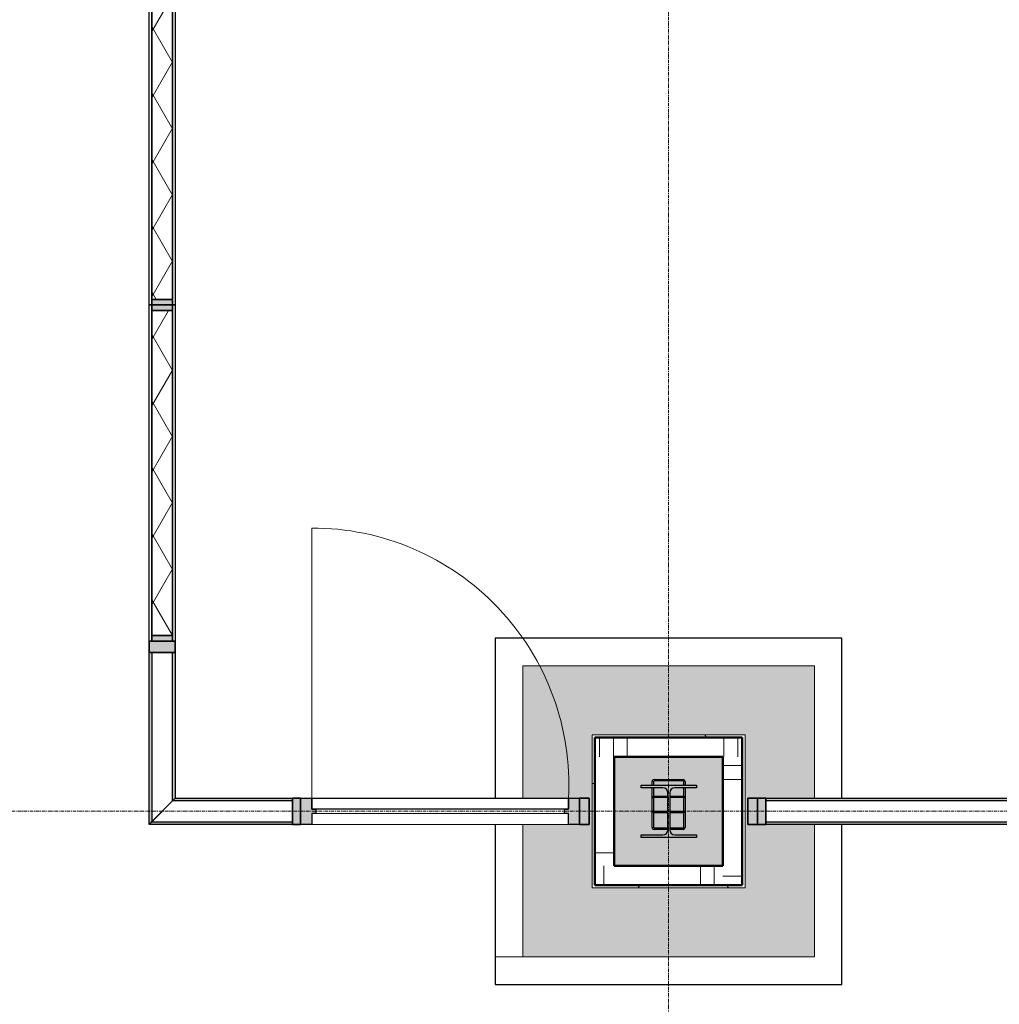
# Model space of a CAD drawing. Header units: millimetres. Extents: x 3625 to 90524, y -20577 to 42628.
# Tile 220 of 256: x 70890 to 74436, y 29630 to 33194. Entities that reach past the tile are written whole.
import ezdxf

# ---------------------------------------------------------------- set-up
doc = ezdxf.new("R2010")
doc.units = ezdxf.units.MM
doc.linetypes.add('stramien', pattern=[22.225, 12.7, -3.175, 3.175, -3.175])
for name, color, linetype, lineweight in [('A-CLNG-SUSP', 5, 'Continuous', 25), ('A-FLOR-PATT', 8, 'Continuous', 18), ('A-GENM', 6, 'Continuous', 18), ('A-GLAZ', 6, 'Continuous', 18), ('A-GLAZ-CWMG', 3, 'Continuous', 18), ('A-WALL-PATT', 2, 'Continuous', 50), ('I-WALL', 2, 'Continuous', 25), ('S-COLS', 6, 'Continuous', 18), ('S-GRID', 1, 'Continuous', 18)]:
    doc.layers.add(name, color=color, linetype=linetype, lineweight=lineweight)

# ---------------------------------------------------------------- blocks, each defined once
blk = doc.blocks.new('10844_ABT model nieuw_export 08-11-2012_rvt-1-Plotview plafond vierde Verdieping - 1 op 100')
at = {"layer": 'A-FLOR-PATT'}
h = blk.add_hatch(color=254, dxfattribs=at)
h.paths.add_polyline_path([(43720.8, 17395.2), (43721.6, 17395.2), (43721.6, 17595.2), (46270.6, 17595.2), (46270.6, 17603.2), (43720.8, 17603.2), (43720.8, 17595.2)], flags=0)
h.paths.add_polyline_path([(54106.3, 17595.2), (54106.3, 19163.2), (53876.6, 19163.2), (53876.6, 19493.2), (54106.3, 19493.2), (54106.3, 20996.5), (53876.6, 20996.5), (53876.6, 21326.5), (54106.3, 21326.5), (54106.3, 22829.9), (53876.6, 22829.9), (53876.6, 23159.9), (54106.3, 23159.9), (54106.3, 24663.2), (53876.6, 24663.2), (53876.6, 24993.2), (54106.3, 24993.2), (54106.3, 26496.5), (53876.6, 26496.5), (53876.6, 26614.2), (53488.9, 26614.2), (53488.9, 17884.5), (46633.3, 17884.5), (46633.3, 19278.3), (46320.6, 19278.3), (46320.6, 17595.2), (54059.5, 17595.2)], flags=0)
h.paths.add_polyline_path([(47989.6, 18801.2), (49044.5, 18801.2), (49044.5, 19855.2), (47988.8, 19855.2), (47988.8, 18801.2)], flags=0)
h.paths.add_polyline_path([(48495.7, 19051.2), (48239.6, 19052), (48239.6, 19605.2), (48793.6, 19604.2), (48793.6, 19051.2), (48713.6, 19051.2)], flags=0)
h.paths.add_polyline_path([(48319.6, 19131.2), (48713.6, 19131.2), (48713.6, 19525.2), (48319.6, 19524.4), (48319.6, 19233.2)], flags=0)
h.paths.add_polyline_path([(45902.2, 19191.2), (46170.6, 19191.2), (46170.6, 19453.2), (43720.8, 19453.2), (43720.8, 19191.2), (44693.7, 19191.2)], flags=0)
h.paths.add_polyline_path([(53944.8, 19228.2), (54106.3, 19228.2), (54106.3, 19238.2), (54096.8, 19238.2), (54096.8, 19310.2), (54092.4, 19320.8), (54081.8, 19325.2), (53959.8, 19325.2), (53949.2, 19320.8), (53944.8, 19310.2), (53944.8, 19238.2), (53941.6, 19238.2), (53941.6, 19228.2)], flags=0)
h.paths.add_polyline_path([(48617.5, 19233.2), (48417.5, 19233.2), (48417.5, 19243.2), (48496.3, 19243.2), (48509, 19248.5), (48514.3, 19261.2), (48514.3, 19395.2), (48509, 19407.9), (48496.3, 19413.2), (48417.5, 19413.2), (48417.5, 19423.2), (48617.5, 19423.2), (48617.5, 19413.2), (48538.8, 19413.2), (48526, 19407.9), (48520.8, 19395.2), (48520.8, 19261.2), (48526, 19248.5), (48538.8, 19243.2), (48617.5, 19243.2)], flags=0)
h.paths.add_polyline_path([(54059.5, 19331.2), (54081.8, 19331.2), (54092.4, 19335.6), (54096.8, 19346.2), (54096.8, 19418.2), (54106.3, 19418.2), (54106.3, 19428.2), (53941.6, 19428.2), (53941.6, 19418.2), (53944.8, 19418.2), (53944.8, 19346.2), (53949.2, 19335.6), (53959.8, 19331.2), (53974.2, 19331.2)], flags=0)
h.paths.add_polyline_path([(53941.6, 21061.5), (54106.3, 21061.5), (54106.3, 21071.2), (54096.8, 21071.2), (54096.8, 21143.2), (54092.4, 21153.8), (54081.8, 21158.2), (53959.8, 21158.2), (53949.2, 21153.8), (53944.8, 21143.2), (53944.8, 21071.2), (53941.6, 21071.2)], flags=0)
h.paths.add_polyline_path([(53974.2, 21164.2), (54081.8, 21164.2), (54092.4, 21168.6), (54096.8, 21179.2), (54096.8, 21251.2), (54106.3, 21251.2), (54106.3, 21261.5), (53941.6, 21261.5), (53941.6, 21251.2), (53944.8, 21251.2), (53944.8, 21179.2), (53949.2, 21168.6), (53959.8, 21164.2)], flags=0)
h.paths.add_polyline_path([(46170.6, 21201.2), (46170.6, 23171.2), (43720.8, 23171.2), (43720.8, 23161.2), (46090.8, 23161.2), (46090.8, 21201.2)], flags=0)
h.paths.add_polyline_path([(54096.8, 22894.9), (54106.3, 22894.9), (54106.3, 22905.2), (54096.8, 22905.2), (54096.8, 22977.2), (54092.4, 22987.8), (54081.8, 22992.2), (53959.8, 22992.2), (53949.2, 22987.8), (53944.8, 22977.2), (53944.8, 22905.2), (53941.6, 22905.2), (53941.6, 22894.9), (54059.5, 22894.9)], flags=0)
h.paths.add_polyline_path([(54059.5, 22998.2), (54081.8, 22998.2), (54092.4, 23002.6), (54096.8, 23013.2), (54096.8, 23085.2), (54106.3, 23085.5), (54106.3, 23094.9), (53941.6, 23094.9), (53941.6, 23085.2), (53944.8, 23085.2), (53944.8, 23013.2), (53949.2, 23002.6), (53959.8, 22998.2), (53974.2, 22998.2)], flags=0)
h.paths.add_polyline_path([(46170.6, 23311.2), (46170.6, 23641.2), (43720.8, 23641.2), (43720.8, 23311.2), (46100.6, 23311.2)], flags=0)
h.paths.add_polyline_path([(43542.6, 24301.2), (43541.6, 25355.2), (43520.8, 25355.2), (43520.8, 25105.2), (43526.6, 25105.2), (43526.6, 24551.2), (43520.8, 24551.2), (43520.8, 24301.2)], flags=0)
h.paths.add_polyline_path([(49044.5, 24301.2), (49044.5, 25355.2), (47988.8, 25355.2), (47988.8, 24301.2), (48319.2, 24301.2)], flags=0)
h.paths.add_polyline_path([(48239.6, 24551.2), (48239.6, 25105.2), (48793.6, 25105.2), (48793.6, 24551.2), (48249.6, 24551.2)], flags=0)
h.paths.add_polyline_path([(48319.6, 24631.2), (48713.6, 24631.2), (48713.6, 25025.2), (48319.6, 25025.2), (48319.6, 24729.2)], flags=0)
h.paths.add_polyline_path([(54059.5, 24728.2), (54106.3, 24729.2), (54106.3, 24738.2), (54096.8, 24738.2), (54096.8, 24810.2), (54092.4, 24820.8), (54081.8, 24825.2), (53959.8, 24825.2), (53949.2, 24820.8), (53944.8, 24810.2), (53944.8, 24738.2), (53941.6, 24738.2), (53941.6, 24728.2)], flags=0)
h.paths.add_polyline_path([(48496.3, 24733.2), (48417.5, 24733.2), (48417.5, 24743.2), (48496.3, 24743.2), (48509, 24748.5), (48514.3, 24761.2), (48514.3, 24768.2), (48460.3, 24769.2), (48457.6, 24772), (48456.6, 24775.7), (48457.6, 24884.5), (48461.9, 24887.6), (48464.1, 24888.2), (48514.3, 24888.2), (48514.3, 24895.2), (48509, 24907.9), (48496.3, 24913.2), (48417.5, 24913.2), (48417.5, 24923.2), (48617.5, 24923.2), (48617.5, 24913.2), (48538.8, 24913.2), (48526, 24907.9), (48520.8, 24895.2), (48520.8, 24888.2), (48572.8, 24887.2), (48575.6, 24884.5), (48576.6, 24880.7), (48575.6, 24772), (48571.6, 24768.9), (48569.1, 24768.2), (48520.8, 24768.2), (48520.8, 24761.2), (48526, 24748.5), (48538.8, 24743.2), (48617.5, 24743.2), (48617.5, 24733.2), (48538.8, 24733.2)], flags=0)
h.paths.add_polyline_path([(48520.8, 24773.2), (48570.3, 24773.5), (48571.6, 24775.7), (48571.3, 24882), (48569.1, 24883.2), (48520.8, 24883.2)], flags=0)
h.paths.add_polyline_path([(48514.3, 24773.2), (48514.3, 24883.2), (48462.8, 24882.9), (48461.6, 24880.7), (48461.9, 24774.5), (48464.1, 24773.2)], flags=0)
h.paths.add_polyline_path([(54081.8, 24831.2), (54092.4, 24835.6), (54096.8, 24846.2), (54096.8, 24918.2), (54106.3, 24918.2), (54106.3, 24928.2), (53941.6, 24928.2), (53941.6, 24918.2), (53944.8, 24918.2), (53944.8, 24846.2), (53949.2, 24835.6), (53959.8, 24831.2), (54059.5, 24831.2)], flags=0)
h.paths.add_polyline_path([(49043.8, 26233.1), (49043.8, 28901.9), (43520.8, 28901.9), (43520.8, 28871.2), (49027.2, 28871.2), (49027.2, 26251.2), (43520.8, 26251.2), (43520.8, 26233.1), (49027.2, 26233.1)], flags=0)
h.paths.add_polyline_path([(53944.8, 26561.5), (54106.3, 26561.5), (54106.3, 26571.2), (54096.8, 26571.2), (54096.8, 26643.2), (54092.4, 26653.8), (54081.8, 26658.2), (53959.8, 26658.2), (53949.2, 26653.8), (53944.8, 26643.2), (53944.8, 26571.2), (53941.6, 26571.2), (53941.6, 26561.5)], flags=0)
h.paths.add_polyline_path([(53959.8, 26664.2), (54081.8, 26664.2), (54092.4, 26668.6), (54096.8, 26679.2), (54096.8, 26751.2), (54106.3, 26751.2), (54106.3, 26761.5), (53941.6, 26761.5), (53941.6, 26751.2), (53944.8, 26751.2), (53944.8, 26679.2), (53949.2, 26668.6)], flags=0)
h.paths.add_polyline_path([(53864.3, 26709.2), (53876.6, 26709.2), (53876.6, 26826.5), (54106.3, 26826.5), (54106.3, 28329.9), (53876.6, 28329.9), (53876.6, 28659.9), (54106.3, 28659.9), (54106.3, 30163.2), (53876.6, 30163.2), (53876.6, 30493.2), (54106.3, 30493.2), (54106.3, 31996.5), (53876.6, 31996.5), (53876.6, 32326.5), (54106.3, 32326.5), (54106.3, 33829.9), (53876.6, 33829.9), (53876.6, 34159.9), (54106.3, 34159.9), (54106.3, 35663.2), (53876.6, 35663.2), (53876.6, 35913.7), (52363.3, 35913.7), (52363.3, 35663.2), (52043.3, 35663.2), (52043.3, 35913.7), (50509.9, 35913.7), (50509.9, 35663.2), (50189.9, 35663.2), (50189.9, 35913.7), (48676.6, 35913.7), (48676.6, 35663.2), (48356.6, 35663.2), (48356.6, 35913.7), (46843.3, 35913.7), (46843.3, 35663.2), (46730.8, 35663.2), (46730.8, 35438.2), (53488.9, 35438.2), (53488.9, 30375.7), (53875.8, 30375.7), (53875.8, 30280.7), (53488.9, 30280.7), (53488.9, 28542.5), (53840.8, 28542.5), (53840.8, 28447.5), (53488.9, 28447.5), (53488.9, 26709.2), (53841.6, 26709.2)], flags=0)
h.paths.add_polyline_path([(48497.2, 26751.2), (48527.2, 26751.2), (48527.2, 28371.2), (43520.8, 28371.2), (43520.8, 28361.2), (48517.2, 28361.2), (48517.2, 26761.2), (43520.8, 26761.2), (43520.8, 26751.2), (48496.8, 26751.2)], flags=0)
h.paths.add_polyline_path([(54096.8, 28394.9), (54106.3, 28394.9), (54106.3, 28405.2), (54096.8, 28405.2), (54096.8, 28477.2), (54092.4, 28487.8), (54081.8, 28492.2), (53959.8, 28492.2), (53949.2, 28487.8), (53944.8, 28477.2), (53944.8, 28405.2), (53941.6, 28405.2), (53941.6, 28394.9), (54059.5, 28394.9)], flags=0)
h.paths.add_polyline_path([(53959.8, 28498.2), (54081.8, 28498.2), (54092.4, 28502.6), (54096.8, 28513.2), (54096.8, 28585.2), (54106.3, 28585.2), (54106.3, 28594.9), (53941.6, 28594.9), (53941.6, 28585.2), (53944.8, 28585.2), (53944.8, 28513.2), (53949.2, 28502.6)], flags=0)
h.paths.add_polyline_path([(49044.5, 29801.2), (49044.5, 30280.7), (48803.6, 30280.7), (48803.6, 30375.7), (49044.5, 30375.7), (49044.5, 30855.2), (47988.8, 30855.2), (47988.8, 30375.7), (48229.6, 30375.7), (48229.6, 30280.7), (47988.8, 30280.7), (47989.6, 29801.2), (49043.8, 29801.2)], flags=0)
h.paths.add_polyline_path([(43935.3, 29801.2), (44122.2, 29801.2), (44122.2, 30855.2), (43520.8, 30855.2), (43520.8, 30605.2), (43526.6, 30605.2), (43526.6, 30051.2), (43520.8, 30051.2), (43520.8, 29801.2), (43555.8, 29801.2)], flags=0)
h.paths.add_polyline_path([(48239.6, 30051.2), (48239.6, 30605.2), (48793.6, 30605.2), (48793.6, 30051.2), (48249.6, 30051.2)], flags=0)
h.paths.add_polyline_path([(48417.5, 30131.2), (48713.6, 30131.2), (48713.6, 30525.2), (48319.6, 30525.2), (48319.6, 30131.2)], flags=0)
h.paths.add_polyline_path([(53941.6, 30228.2), (54106.3, 30228.2), (54106.3, 30238.2), (54096.8, 30238.2), (54096.8, 30310.2), (54092.4, 30320.8), (54081.8, 30325.2), (53959.8, 30325.2), (53949.2, 30320.8), (53944.8, 30310.2), (53944.8, 30238.2), (53941.6, 30238.2)], flags=0)
h.paths.add_polyline_path([(48496.3, 30233.2), (48417.5, 30233.2), (48417.5, 30243.2), (48496.3, 30243.2), (48509, 30248.5), (48514.3, 30263), (48460.3, 30264), (48457.3, 30268), (48456.6, 30270.5), (48456.6, 30413.2), (48417.5, 30413.2), (48417.5, 30423.2), (48456.6, 30423.2), (48457.6, 30439.5), (48461.9, 30442.6), (48464.1, 30443.2), (48572.8, 30442.2), (48575.6, 30439.5), (48576.6, 30435.7), (48576.6, 30423.2), (48617.5, 30423.2), (48617.5, 30413.2), (48576.6, 30413.2), (48575.6, 30266.8), (48572.8, 30264), (48569.1, 30263), (48520.8, 30263), (48520.8, 30261.2), (48526, 30248.5), (48538.8, 30243.2), (48617.5, 30243.2), (48617.5, 30233.2), (48538.8, 30233.2)], flags=0)
h.paths.add_polyline_path([(48569.1, 30268), (48571.3, 30269.3), (48571.6, 30270.5), (48571.6, 30323.9), (48569.1, 30323.2), (48520.8, 30323.2), (48520.8, 30268), (48538.8, 30268)], flags=0)
h.paths.add_polyline_path([(48514.3, 30268), (48514.3, 30323.2), (48461.6, 30323.2), (48461.9, 30269.3), (48464.1, 30268)], flags=0)
h.paths.add_polyline_path([(48514.3, 30328.2), (48514.3, 30378), (48462.8, 30377.7), (48461.6, 30375.5), (48461.9, 30329.5), (48464.1, 30328.2)], flags=0)
h.paths.add_polyline_path([(48569.1, 30328.2), (48571.3, 30329.5), (48571.6, 30330.7), (48571.3, 30376.8), (48569.1, 30378), (48520.8, 30378), (48520.8, 30328.2), (48538.8, 30328.2)], flags=0)
h.paths.add_polyline_path([(54081.8, 30331.2), (54092.4, 30335.6), (54096.8, 30346.2), (54096.8, 30418.2), (54106.3, 30418.2), (54106.3, 30428.2), (53941.6, 30428.2), (53941.6, 30418.2), (53944.8, 30418.2), (53944.8, 30346.2), (53949.2, 30335.6), (53959.8, 30331.2), (54059.5, 30331.2)], flags=0)
h.paths.add_polyline_path([(48461.6, 30382.4), (48464.1, 30383), (48514.3, 30383), (48514.3, 30395.2), (48509, 30407.9), (48496.3, 30413.2), (48461.6, 30413.2), (48461.6, 30383)], flags=0)
h.paths.add_polyline_path([(48571.6, 30382.4), (48571.6, 30413.2), (48538.8, 30413.2), (48526, 30407.9), (48520.8, 30395.2), (48520.8, 30383), (48571.3, 30382.5)], flags=0)
h.paths.add_polyline_path([(48571.3, 30423.2), (48571.6, 30423.2), (48571.3, 30437), (48569.1, 30438.2), (48462.8, 30437.9), (48461.6, 30435.7), (48461.9, 30423.2), (48538.8, 30423.2)], flags=0)
h.paths.add_polyline_path([(41710.7, 31078.2), (41711.3, 35438.2), (46635.8, 35438.2), (46635.8, 35663.2), (46523.3, 35663.2), (46523.3, 35913.7), (45009.9, 35913.7), (45009.9, 35663.2), (44689.9, 35663.2), (44689.9, 35913.7), (43176.6, 35913.7), (43176.6, 35663.2), (42856.6, 35663.2), (42856.6, 35913.7), (41293.3, 35913.7), (41293.3, 31078.2)], flags=0)
h.paths.add_polyline_path([(41073.3, 31078.2), (41073.3, 32360.7), (41051.3, 32360.7), (41051.3, 31078.2), (41068.2, 31078.2)], flags=0)
h.paths.add_polyline_path([(54106.3, 32061.5), (54106.3, 32071.2), (54096.8, 32071.2), (54096.8, 32143.2), (54092.4, 32153.8), (54081.8, 32158.2), (53959.8, 32158.2), (53949.2, 32153.8), (53944.8, 32143.2), (53944.8, 32071.2), (53941.6, 32071.2), (53941.6, 32061.5), (54096.8, 32061.5)], flags=0)
h.paths.add_polyline_path([(53974.2, 32164.2), (54081.8, 32164.2), (54092.4, 32168.6), (54096.8, 32179.2), (54096.8, 32251.2), (54106.3, 32251.2), (54106.3, 32261.5), (53941.6, 32261.5), (53941.6, 32251.2), (53944.8, 32251.2), (53944.8, 32179.2), (53949.2, 32168.6), (53959.8, 32164.2)], flags=0)
h.paths.add_polyline_path([(41073.3, 32505.7), (41073.3, 35913.7), (41068.3, 35913.7), (41068.3, 32505.7)], flags=0)
h.paths.add_polyline_path([(39557.6, 32505.7), (39689.9, 32505.7), (39689.9, 32612), (38759.9, 32612), (38759.9, 32505.7), (39255.5, 32505.7)], flags=0)
h.paths.add_polyline_path([(33510, 32505.7), (34439.9, 32505.7), (34439.9, 32612), (33509.9, 32612), (33509.9, 32505.7)], flags=0)
h.paths.add_polyline_path([(34723.6, 32505.7), (35489.9, 32505.7), (35489.9, 32612), (34559.9, 32612), (34559.9, 32505.7)], flags=0)
h.paths.add_polyline_path([(35630, 32505.7), (36539.9, 32505.7), (36539.9, 32612), (35609.9, 32612), (35609.9, 32505.7)], flags=0)
h.paths.add_polyline_path([(36838.5, 32505.7), (37589.9, 32505.7), (37589.9, 32612), (36659.9, 32612), (36659.9, 32505.7)], flags=0)
h.paths.add_polyline_path([(37709.9, 32505.7), (38639.9, 32505.7), (38639.9, 32612), (37709.9, 32612), (37709.9, 32534.5)], flags=0)
h.paths.add_polyline_path([(37709.9, 32704.5), (38639.9, 32704.5), (38639.9, 34104.5), (37709.9, 34104.5), (37709.9, 32742)], flags=0)
h.paths.add_polyline_path([(38759.9, 32704.5), (39689.9, 32704.5), (39689.9, 34104.5), (38759.9, 34104.5), (38759.9, 32742)], flags=0)
h.paths.add_polyline_path([(35609.9, 32704.5), (36539.9, 32704.5), (36539.9, 34104.5), (35609.9, 34104.5), (35609.9, 32742)], flags=0)
h.paths.add_polyline_path([(36838.5, 32704.5), (37589.9, 32704.5), (37589.9, 34104.5), (36659.9, 34104.5), (36659.9, 32704.5), (36679.9, 32704.5)], flags=0)
h.paths.add_polyline_path([(34421.5, 32704.5), (34439.9, 32704.5), (34439.9, 34104.5), (33509.9, 34104.5), (33509.9, 32704.5), (34419.9, 32704.5)], flags=0)
h.paths.add_polyline_path([(34723.6, 32704.5), (35489.9, 32704.5), (35489.9, 34104.5), (34559.9, 34104.5), (34559.9, 32704.5), (34579.9, 32704.5)], flags=0)
h.paths.add_polyline_path([(36519.9, 32724.5), (35629.9, 32724.5), (35630, 34087.5), (36519.9, 34087.5), (36519.9, 32947.5)], flags=0)
h.paths.add_polyline_path([(35469.9, 32724.5), (34579.9, 32724.5), (34579.9, 34084.5), (35469.9, 34084.5), (35469.9, 32742)], flags=0)
h.paths.add_polyline_path([(37744.9, 32724.5), (37729.9, 32724.5), (37729.9, 34084.5), (38619.9, 34084.5), (38619.9, 32724.5), (38047, 32724.5)], flags=0)
h.paths.add_polyline_path([(39669.9, 32724.5), (38779.9, 32724.5), (38779.9, 34084.5), (39669.9, 34084.5), (39669.9, 33358.4)], flags=0)
h.paths.add_polyline_path([(33817.3, 32724.5), (33529.9, 32724.5), (33529.9, 34084.5), (34419.9, 34084.5), (34419.9, 32724.5)], flags=0)
h.paths.add_polyline_path([(37569.9, 32724.5), (36679.9, 32724.5), (36679.9, 34084.5), (37569.9, 34084.5), (37569.9, 32742)], flags=0)
h.paths.add_polyline_path([(54059.5, 33894.9), (54106.3, 33894.9), (54106.3, 33904.9), (54096.8, 33904.9), (54096.8, 33976.9), (54092.4, 33987.5), (54081.8, 33991.9), (53959.8, 33991.9), (53949.2, 33987.5), (53944.8, 33974.8), (53944.8, 33904.9), (53941.6, 33904.9), (53941.6, 33894.9), (53944.8, 33894.9)], flags=0)
h.paths.add_polyline_path([(54081.8, 33997.9), (54092.4, 34002.3), (54096.8, 34012.9), (54096.8, 34084.9), (54106.3, 34084.9), (54106.3, 34094.9), (53941.6, 34094.9), (53941.6, 34084.9), (53944.8, 34084.9), (53944.8, 34012.9), (53949.2, 34002.3), (53959.8, 33997.9), (54059.5, 33997.9)], flags=0)
h.paths.add_polyline_path([(39444.9, 35618.2), (39459.9, 35618.2), (39459.9, 35653.2), (39239.9, 35653.2), (39239.9, 35618.2), (39255.5, 35618.2)], flags=0)
h.paths.add_polyline_path([(35630, 35618.2), (35796.6, 35618.2), (35796.6, 35653.2), (35576.6, 35653.2), (35576.6, 35618.2), (35588.3, 35618.2)], flags=0)
h.paths.add_polyline_path([(37406.6, 35618.2), (37626.6, 35618.2), (37626.6, 35653.2), (37406.6, 35653.2)], flags=0)
h.paths.add_polyline_path([(33944.9, 35618.2), (33946.6, 35618.2), (33946.6, 35653.2), (33726.6, 35653.2), (33726.6, 35618.2), (33817.3, 35618.2)], flags=0)
h.paths.add_polyline_path([(54059.5, 35728.2), (54106.3, 35728.2), (54106.3, 35738.2), (54096.8, 35738.2), (54096.8, 35810.2), (54092.4, 35820.8), (54081.8, 35825.2), (53959.8, 35825.2), (53949.2, 35820.8), (53944.8, 35810.2), (53944.8, 35738.2), (53941.6, 35738.2), (53941.6, 35728.2), (53989.7, 35728.2)], flags=0)
h.paths.add_polyline_path([(52298.3, 35728.2), (52298.3, 35913.7), (52277.8, 35913.7), (52277.8, 35904.2), (52205.8, 35904.2), (52195.2, 35899.8), (52190.8, 35889.2), (52190.8, 35767.2), (52195.2, 35756.6), (52205.8, 35752.2), (52277.8, 35752.2), (52277.8, 35742.7), (52108.3, 35742.7), (52108.3, 35728.2), (52277.8, 35728.2)], flags=0)
h.paths.add_polyline_path([(50254.9, 35728.2), (50444.9, 35728.2), (50443.8, 35904.2), (50371.8, 35904.2), (50361.2, 35899.8), (50356.8, 35889.2), (50356.8, 35767.2), (50361.2, 35756.6), (50371.8, 35752.2), (50443.8, 35752.2), (50443.8, 35742.7), (50263.8, 35742.7), (50263.8, 35752.2), (50335.8, 35752.2), (50346.4, 35756.6), (50350.8, 35767.2), (50350.8, 35889.2), (50346.4, 35899.8), (50335.8, 35904.2), (50263.8, 35904.2), (50263.8, 35913.7), (50254.9, 35913.7), (50254.9, 35742.7)], flags=0)
h.paths.add_polyline_path([(48610.8, 35728.2), (48611.6, 35728.2), (48610.8, 35904.2), (48538.8, 35904.2), (48528.2, 35899.8), (48523.8, 35889.2), (48523.8, 35767.2), (48528.2, 35756.6), (48538.8, 35752.2), (48610.8, 35752.2), (48610.8, 35742.7), (48430.8, 35742.7), (48430.8, 35752.2), (48502.8, 35752.2), (48513.4, 35756.6), (48517.8, 35767.2), (48517.8, 35889.2), (48513.4, 35899.8), (48502.8, 35904.2), (48430.8, 35904.2), (48430.8, 35913.7), (48421.6, 35913.7), (48421.6, 35728.2), (48538.8, 35728.2)], flags=0)
h.paths.add_polyline_path([(46669.8, 35728.2), (46778.3, 35728.2), (46777.8, 35904.2), (46705.8, 35904.2), (46695.2, 35899.8), (46690.8, 35889.2), (46690.8, 35767.2), (46695.2, 35756.6), (46705.8, 35752.2), (46777.8, 35752.2), (46777.8, 35742.7), (46597.8, 35742.7), (46597.8, 35752.2), (46669.8, 35752.2), (46680.4, 35756.6), (46684.8, 35767.2), (46684.8, 35889.2), (46680.4, 35899.8), (46669.8, 35904.2), (46597.8, 35904.2), (46597.8, 35913.7), (46588.3, 35913.7), (46588.3, 35728.2), (46645.8, 35728.2)], flags=0)
h.paths.add_polyline_path([(44871.8, 35728.2), (44944.9, 35728.2), (44943.8, 35904.2), (44871.8, 35904.2), (44861.2, 35899.8), (44856.8, 35889.2), (44856.8, 35767.2), (44861.2, 35756.6), (44871.8, 35752.2), (44943.8, 35752.2), (44943.8, 35742.7), (44763.8, 35742.7), (44763.8, 35752.2), (44835.8, 35752.2), (44846.4, 35756.6), (44850.8, 35767.2), (44850.8, 35889.2), (44846.4, 35899.8), (44835.8, 35904.2), (44763.8, 35904.2), (44763.8, 35913.7), (44754.9, 35913.7), (44754.9, 35728.2), (44835.8, 35728.2)], flags=0)
h.paths.add_polyline_path([(43002.8, 35728.2), (43111.6, 35728.2), (43110.8, 35904.2), (43038.8, 35904.2), (43028.2, 35899.8), (43023.8, 35889.2), (43023.8, 35767.2), (43028.2, 35756.6), (43038.8, 35752.2), (43110.8, 35752.2), (43110.8, 35742.7), (42930.8, 35742.7), (42930.8, 35752.2), (43002.8, 35752.2), (43013.4, 35756.6), (43017.8, 35767.2), (43017.8, 35889.2), (43013.4, 35899.8), (43002.8, 35904.2), (42930.8, 35904.2), (42930.8, 35913.7), (42921.6, 35913.7), (42921.6, 35728.2), (42930.8, 35728.2)], flags=0)
h.paths.add_polyline_path([(39254.9, 35728.2), (39444.9, 35728.2), (39443.8, 35904.2), (39371.8, 35904.2), (39361.2, 35899.8), (39356.8, 35889.2), (39356.8, 35767.2), (39361.2, 35756.6), (39371.8, 35752.2), (39443.8, 35752.2), (39443.8, 35742.7), (39263.8, 35742.7), (39263.8, 35752.2), (39335.8, 35752.2), (39346.4, 35756.6), (39350.8, 35767.2), (39350.8, 35889.2), (39346.4, 35899.8), (39335.8, 35904.2), (39263.8, 35904.2), (39263.8, 35913.7), (39254.9, 35913.7), (39254.9, 35823.9)], flags=0)
h.paths.add_polyline_path([(37421.6, 35728.2), (37611.6, 35728.2), (37610.8, 35904.2), (37538.8, 35904.2), (37528.2, 35899.8), (37523.8, 35889.2), (37523.8, 35767.2), (37528.2, 35756.6), (37538.8, 35752.2), (37610.8, 35752.2), (37610.8, 35742.7), (37430.8, 35742.7), (37430.8, 35752.2), (37502.8, 35752.2), (37513.4, 35756.6), (37517.8, 35767.2), (37517.8, 35889.2), (37513.4, 35899.8), (37502.8, 35904.2), (37430.8, 35904.2), (37430.8, 35913.7), (37421.6, 35913.7), (37421.6, 35742.7)], flags=0)
h.paths.add_polyline_path([(35705.8, 35728.2), (35778.3, 35728.2), (35777.8, 35904.2), (35705.8, 35904.2), (35695.2, 35899.8), (35690.8, 35889.2), (35690.8, 35767.2), (35695.2, 35756.6), (35705.8, 35752.2), (35777.8, 35752.2), (35777.8, 35742.7), (35597.8, 35742.7), (35597.8, 35752.2), (35669.8, 35752.2), (35680.4, 35756.6), (35684.8, 35767.2), (35684.8, 35889.2), (35680.4, 35899.8), (35669.8, 35904.2), (35597.8, 35904.2), (35597.8, 35913.7), (35588.3, 35913.7), (35588.3, 35728.2), (35669.8, 35728.2)], flags=0)
h.paths.add_polyline_path([(33754.9, 35728.2), (33944.9, 35728.2), (33943.8, 35904.2), (33871.8, 35904.2), (33861.2, 35899.8), (33856.8, 35889.2), (33856.8, 35767.2), (33861.2, 35756.6), (33871.8, 35752.2), (33943.8, 35752.2), (33943.8, 35742.7), (33763.8, 35742.7), (33763.8, 35752.2), (33835.8, 35752.2), (33846.4, 35756.6), (33850.8, 35767.2), (33850.8, 35889.2), (33846.4, 35899.8), (33835.8, 35904.2), (33763.8, 35904.2), (33763.8, 35913.7), (33754.9, 35913.7), (33754.9, 35735.5)], flags=0)
h.paths.add_polyline_path([(52108.3, 35752.2), (52169.8, 35752.2), (52180.4, 35756.6), (52184.8, 35767.2), (52184.8, 35889.2), (52180.4, 35899.8), (52169.8, 35904.2), (52108.3, 35904.2), (52108.3, 35756.6)], flags=0)
h.paths.add_polyline_path([(53974.2, 35831.2), (54081.8, 35831.2), (54092.4, 35835.6), (54096.8, 35846.2), (54096.8, 35913.7), (53944.8, 35913.7), (53944.8, 35846.2), (53949.2, 35835.6), (53959.8, 35831.2)], flags=0)
at = {"layer": 'S-COLS', "lineweight": 5}
blk.add_hatch(color=256, dxfattribs=at).paths.add_polyline_path([(48617.5, 30233.2), (48617.5, 30243.2), (48538.8, 30243.2), (48526, 30248.5), (48520.8, 30261.2), (48520.8, 30395.2), (48526, 30407.9), (48538.8, 30413.2), (48617.5, 30413.2), (48617.5, 30423.2), (48417.5, 30423.2), (48417.5, 30413.2), (48496.3, 30413.2), (48509, 30407.9), (48514.3, 30395.2), (48514.3, 30261.2), (48509, 30248.5), (48496.3, 30243.2), (48417.5, 30243.2), (48417.5, 30233.2)], flags=0)
at = {"layer": 'S-COLS', "color": 250, "lineweight": 25}
for p, q in [((48417.5, 30413.2), (48417.5, 30423.2)), ((48417.5, 30423.2), (48617.5, 30423.2)), ((48496.3, 30413.2), (48417.5, 30413.2)), ((48617.5, 30413.2), (48538.8, 30413.2)), ((48617.5, 30423.2), (48617.5, 30413.2)), ((48514.3, 30261.2), (48514.3, 30395.2)), ((48520.8, 30395.2), (48520.8, 30261.2)), ((48417.5, 30233.2), (48417.5, 30243.2)), ((48417.5, 30243.2), (48496.3, 30243.2)), ((48617.5, 30233.2), (48417.5, 30233.2)), ((48538.8, 30243.2), (48617.5, 30243.2)), ((48617.5, 30243.2), (48617.5, 30233.2))]:
    blk.add_line(p, q, dxfattribs=at)
for centre, start, end in [((48496.3, 30395.2), 0, 90), ((48538.8, 30395.2), 90, 180), ((48496.3, 30261.2), 270, 0), ((48538.8, 30261.2), 180, 270)]:
    blk.add_arc(centre, 18, start, end, dxfattribs=at)
blk = doc.blocks.new('42_KA leemstuc betonkolomafwerking - Type-V9-Plotview plafond vierde Verdieping - 1 op 100')
at = {"layer": 'A-GENM'}
h = blk.add_hatch(dxfattribs=at)
h.set_pattern_fill('FP_104', color=256, style=0, pattern_type=2)
h.set_pattern_definition([(180, (73239.07, 30328.2), (-406.4, -101.6), [33.528, -271.272, 33.528, -1896.872]), (180, (73239.07, 30328.2), (-406.4, -101.6), [-338.328, -271.272, 33.528, -576.072, -1016]), (180, (73239.07, 30328.2), (-406.4, -101.6), [-1219.2, 33.528, -271.272, 33.528, -677.672]), (180, (73239.07, 30328.2), (-406.4, -101.6), [-1557.528, -169.672, 33.528, -474.472]), (300, (73086.67, 30277.4), (291.18818, -301.15272), [33.528, -271.272, 33.528, -1896.872]), (300, (73086.67, 30277.4), (291.18818, -301.15272), [-338.328, -271.272, 33.528, -576.072, -1016]), (300, (73086.67, 30277.4), (291.18818, -301.15272), [-1219.2, 33.528, -271.272, 33.528, -677.672]), (300, (73086.67, 30277.4), (291.18818, -301.15272), [-1557.528, -169.672, 33.528, -474.472]), (60, (73035.87, 30074.2), (115.21182, 402.75272), [33.528, -271.272, 33.528, -271.272, -1625.6]), (60, (73035.87, 30074.2), (115.21182, 402.75272), [-609.6, 33.528, -576.072, 33.528, -271.272, -711.2]), (60, (73035.87, 30074.2), (115.21182, 402.75272), [-1524, 33.528, -169.672, 33.528, -474.472])])
h.paths.add_polyline_path([(277, 277), (-277, 277), (-277, -277), (277, -277), (277, 257.1)], flags=0)
h.paths.add_polyline_path([(-267, 267), (267, 267), (267, -267), (-267, -267), (-267, 257.1)], flags=0)
for p, q in [((-277, 277), (277, 277)), ((-277, -277), (-277, 277)), ((267, 267), (-267, 267)), ((-267, 267), (-267, -267)), ((267, -267), (267, 267)), ((277, 277), (277, -277)), ((277, -277), (-277, -277)), ((-267, -267), (267, -267))]:
    blk.add_line(p, q, dxfattribs=at)
blk = doc.blocks.new('22_KA_systeempanel_interline_dubbelglas_horizontaal_hoek - paneel_boven-6704885-Plotview plafond vierde Verdieping - 1 op 100')
at = {"layer": 'A-GLAZ'}
for points in [[(250.1, 37.5), (240.2, 47.5), (-287.7, 47.5), (-287.7, 37.5), (-277.1, 37.5)], [(335.1, -47.5), (325.1, -37.5), (-287.7, -37.5), (-287.7, -47.5), (-277.1, -47.5)]]:
    blk.add_hatch(color=256, dxfattribs=at).paths.add_polyline_path(points, flags=0)
at = {"layer": 'A-GLAZ', "lineweight": 25}
for p, q in [((-287.7, 47.5), (240.2, 47.5)), ((-287.7, 37.5), (-287.7, 47.5)), ((250.1, 37.5), (-287.7, 37.5)), ((240.2, 47.5), (250.1, 37.5)), ((-287.7, -47.5), (-287.7, -37.5)), ((-287.7, -37.5), (325.1, -37.5)), ((335.1, -47.5), (-287.7, -47.5)), ((325.1, -37.5), (335.1, -47.5))]:
    blk.add_line(p, q, dxfattribs=at)
at = {"layer": 'A-GLAZ'}
blk.add_line((250.1, 37.5), (325.1, -37.5), dxfattribs=at)
blk = doc.blocks.new('Rectangular Mullion - 22_interline_95x41-6704551-Plotview plafond vierde Verdieping - 1 op 100')
at = {"layer": 'A-GLAZ-CWMG'}
blk.add_hatch(color=256, dxfattribs=at).paths.add_polyline_path([(20.5, -47.5), (-20.5, -47.5), (-20.5, 47.5), (20.5, 47.5)], flags=0)
at = {"layer": 'A-GLAZ-CWMG', "lineweight": 35}
for p, q in [((20.5, 47.5), (-20.5, 47.5)), ((-20.5, 47.5), (-20.5, -47.5)), ((20.5, -47.5), (20.5, 47.5)), ((-20.5, -47.5), (20.5, -47.5))]:
    blk.add_line(p, q, dxfattribs=at)
blk = doc.blocks.new('22_KA_systeempanel_dicht - staal-7471214-Plotview plafond vierde Verdieping - 1 op 100')
at = {"layer": 'A-GLAZ'}
h = blk.add_hatch(color=256, dxfattribs=at)
h.paths.add_polyline_path([(916.5, -37.5), (916.5, 37.5), (896.5, 37.5), (896.5, -37.5)], flags=0)
h.paths.add_polyline_path([(-896.5, -37.5), (-896.5, 37.5), (-916.5, 37.5), (-916.5, -37.5)], flags=0)
h = blk.add_hatch(dxfattribs=at)
h.set_pattern_fill('FP_211', color=256, style=0, pattern_type=2)
h.set_pattern_definition([(150, (57800.18, -46683.26), (-60, -103.92305), []), (210, (57800.18, -46683.26), (60, -103.92305), [])])
h.paths.add_polyline_path([(896.5, 37.5), (-896.5, 37.5), (-896.5, -37.5), (896.5, -37.5)], flags=0)
at = {"layer": 'A-GLAZ', "lineweight": 25}
for p, q in [((-916.5, 47.5), (916.5, 47.5)), ((-916.5, 37.5), (-916.5, 47.5)), ((916.5, 37.5), (-916.5, 37.5)), ((-916.5, -37.5), (-916.5, 37.5)), ((-916.5, 37.5), (-896.5, 37.5)), ((-896.5, 37.5), (896.5, 37.5)), ((-896.5, -37.5), (-896.5, 37.5)), ((-896.5, 37.5), (-896.5, -37.5)), ((896.5, 37.5), (896.5, -37.5)), ((896.5, -37.5), (896.5, 37.5)), ((896.5, 37.5), (916.5, 37.5)), ((916.5, 47.5), (916.5, 37.5)), ((916.5, 37.5), (916.5, -37.5)), ((-916.5, -47.5), (-916.5, -37.5)), ((-916.5, -37.5), (916.5, -37.5)), ((-896.5, -37.5), (-916.5, -37.5)), ((916.5, -47.5), (-916.5, -47.5)), ((896.5, -37.5), (-896.5, -37.5)), ((916.5, -37.5), (896.5, -37.5)), ((916.5, -37.5), (916.5, -47.5))]:
    blk.add_line(p, q, dxfattribs=at)
blk = doc.blocks.new('22_KA_systeempanel_deur - staal-7815277-Plotview plafond vierde Verdieping - 1 op 100')
at = {"layer": 'A-GLAZ'}
h = blk.add_hatch(color=256, dxfattribs=at)
h.paths.add_polyline_path([(-465, 47.5), (-505, 47.5), (-505, -47.5), (-465, -47.5), (-465, -7.5), (-450, -7.5), (-450, 7.5), (-465, 7.5)], flags=0)
h.paths.add_polyline_path([(465, 47.5), (465, 7.5), (450, 7.5), (450, -7.5), (465, -7.5), (465, -47.5), (505, -47.5), (505, 47.5)], flags=0)
for p, q in [((-465, 47.5), (-465, 1025.5)), ((-450, -7.5), (450, -7.5)), ((-465, -47.5), (465, -47.5))]:
    blk.add_line(p, q, dxfattribs=at)
at = {"layer": 'A-GLAZ', "lineweight": 25}
for p, q in [((-505, -47.5), (-505, 47.5)), ((-505, 47.5), (-465, 47.5)), ((-465, 47.5), (-465, 7.5)), ((-465, 47.5), (465, 47.5)), ((-465, 7.5), (-465, 47.5)), ((465, 7.5), (465, 47.5)), ((465, 47.5), (505, 47.5)), ((465, 47.5), (465, 7.5)), ((505, 47.5), (505, -47.5)), ((-465, 7.5), (-450, 7.5)), ((465, 7.5), (-465, 7.5)), ((-450, 7.5), (-450, -7.5)), ((450, -7.5), (450, 7.5)), ((450, 7.5), (465, 7.5)), ((-450, -7.5), (-465, -7.5)), ((-465, -7.5), (-465, -47.5)), ((465, -7.5), (450, -7.5)), ((465, -47.5), (465, -7.5)), ((-465, -47.5), (-505, -47.5)), ((505, -47.5), (465, -47.5))]:
    blk.add_line(p, q, dxfattribs=at)
at = {"layer": 'A-GLAZ'}
blk.add_arc((-463.8, 95.5), 930, 357.0438, 90.0762, dxfattribs=at)
blk = doc.blocks.new('22_KA_systeempanel_interline_dubbelglas_horizontaal_hoek - paneel_boven-6705428-Plotview plafond vierde Verdieping - 1 op 100')
at = {"layer": 'A-GLAZ'}
for points in [[(-235.7, 47.5), (-235.7, 37.5), (273.2, 37.5), (283.2, 47.5), (-191.7, 47.5)], [(-235.7, -37.5), (-235.7, -47.5), (188.2, -47.5), (198.2, -37.5), (-191.7, -37.5)]]:
    blk.add_hatch(color=256, dxfattribs=at).paths.add_polyline_path(points, flags=0)
at = {"layer": 'A-GLAZ', "lineweight": 25}
for p, q in [((-235.7, 47.5), (283.2, 47.5)), ((-235.7, 37.5), (-235.7, 47.5)), ((273.2, 37.5), (-235.7, 37.5)), ((283.2, 47.5), (273.2, 37.5)), ((-235.7, -47.5), (-235.7, -37.5)), ((-235.7, -37.5), (198.2, -37.5)), ((188.2, -47.5), (-235.7, -47.5)), ((198.2, -37.5), (188.2, -47.5))]:
    blk.add_line(p, q, dxfattribs=at)
at = {"layer": 'A-GLAZ'}
blk.add_line((273.2, 37.5), (198.2, -37.5), dxfattribs=at)
blk = doc.blocks.new('Rectangular Mullion - 22_interline_95x30-6696387-Plotview plafond vierde Verdieping - 1 op 100')
at = {"layer": 'A-GLAZ-CWMG'}
blk.add_hatch(color=256, dxfattribs=at).paths.add_polyline_path([(15, -47.5), (-15, -47.5), (-15, 47.5), (15, 47.5)], flags=0)
at = {"layer": 'A-GLAZ-CWMG', "lineweight": 35}
for p, q in [((15, 47.5), (-15, 47.5)), ((-15, 47.5), (-15, -47.5)), ((15, -47.5), (15, 47.5)), ((-15, -47.5), (15, -47.5))]:
    blk.add_line(p, q, dxfattribs=at)
blk = doc.blocks.new('22_KA_systeempanel_interline_dubbelglas_horizontaal - paneel_boven-6705973-Plotview plafond vierde Verdieping - 1 op 100')
at = {"layer": 'A-GLAZ'}
for points in [[(-730.4, 47.5), (-730.4, 37.5), (730.3, 37.5), (730.3, 47.5), (71.3, 47.5)], [(-730.4, -37.5), (-730.4, -47.5), (730.3, -47.5), (730.3, -37.5), (71.3, -37.5)]]:
    blk.add_hatch(color=256, dxfattribs=at).paths.add_polyline_path(points, flags=0)
at = {"layer": 'A-GLAZ', "lineweight": 25}
for p, q in [((-730.4, 47.5), (730.3, 47.5)), ((-730.4, 37.5), (-730.4, 47.5)), ((730.3, 37.5), (-730.4, 37.5)), ((730.3, 47.5), (730.3, 37.5)), ((-730.4, -47.5), (-730.4, -37.5)), ((-730.4, -37.5), (730.3, -37.5)), ((730.3, -47.5), (-730.4, -47.5)), ((730.3, -37.5), (730.3, -47.5))]:
    blk.add_line(p, q, dxfattribs=at)
blk = doc.blocks.new('Rectangular Mullion - 22_interline_95x35-6695995-Plotview plafond vierde Verdieping - 1 op 100')
at = {"layer": 'A-GLAZ-CWMG'}
blk.add_hatch(color=256, dxfattribs=at).paths.add_polyline_path([(0, 47.5), (0, -47.5), (-35, -47.5), (-35, 47.5)], flags=0)
at = {"layer": 'A-GLAZ-CWMG', "lineweight": 35}
for p, q in [((0, 47.5), (-35, 47.5)), ((-35, 47.5), (-35, -47.5)), ((0, -47.5), (0, 47.5)), ((-35, -47.5), (0, -47.5))]:
    blk.add_line(p, q, dxfattribs=at)
blk = doc.blocks.new('22_KA_systeempanel_dicht - staal-7471217-Plotview plafond vierde Verdieping - 1 op 100')
at = {"layer": 'A-GLAZ'}
h = blk.add_hatch(color=256, dxfattribs=at)
h.paths.add_polyline_path([(608.35, -37.5), (608.35, 37.5), (588.35, 37.5), (588.35, -37.5)], flags=0)
h.paths.add_polyline_path([(-588.35, 37.5), (-608.35, 37.5), (-608.35, -37.5), (-588.35, -37.5)], flags=0)
h = blk.add_hatch(dxfattribs=at)
h.set_pattern_fill('FP_212', color=256, style=0, pattern_type=2)
h.set_pattern_definition([(150, (56275.32, -46683.26), (-60, -103.92305), []), (210, (56275.32, -46683.26), (60, -103.92305), [])])
h.paths.add_polyline_path([(588.35, 37.5), (-588.35, 37.5), (-588.35, -37.5), (588.35, -37.5)], flags=0)
at = {"layer": 'A-GLAZ', "lineweight": 25}
for p, q in [((-608.35, 47.5), (608.35, 47.5)), ((-608.35, 37.5), (-608.35, 47.5)), ((608.35, 37.5), (-608.35, 37.5)), ((-608.35, -37.5), (-608.35, 37.5)), ((-608.35, 37.5), (-588.35, 37.5)), ((-588.35, 37.5), (588.35, 37.5)), ((-588.35, -37.5), (-588.35, 37.5)), ((-588.35, 37.5), (-588.35, -37.5)), ((588.35, 37.5), (588.35, -37.5)), ((588.35, -37.5), (588.35, 37.5)), ((588.35, 37.5), (608.35, 37.5)), ((608.35, 47.5), (608.35, 37.5)), ((608.35, 37.5), (608.35, -37.5)), ((-608.35, -47.5), (-608.35, -37.5)), ((-608.35, -37.5), (608.35, -37.5)), ((-588.35, -37.5), (-608.35, -37.5)), ((608.35, -47.5), (-608.35, -47.5)), ((588.35, -37.5), (-588.35, -37.5)), ((608.35, -37.5), (588.35, -37.5)), ((608.35, -37.5), (608.35, -47.5))]:
    blk.add_line(p, q, dxfattribs=at)

msp = doc.modelspace()

# ---------------------------------------------------------------- hatches: boundary and pattern name
at = {"layer": 'A-WALL-PATT', "lineweight": 18}
h = msp.add_hatch(dxfattribs=at)
h.set_pattern_fill('FP_81', color=256, angle=-90, style=0, pattern_type=2)
h.set_pattern_definition([(270, (73439.07, 30595.2), (-500, -3e-14), []), (270, (73489.07, 30595.2), (-500, -3e-14), []), (270, (73539.07, 30595.2), (-500, -3e-14), []), (270, (73589.07, 30595.2), (-500, -3e-14), [])])
h.paths.add_polyline_path([(73041.6, 30525.2), (73506.1, 30525.2), (73506.1, 30595.2), (72972.1, 30595.2), (72972.1, 30525.2)], flags=0)
h = msp.add_hatch(dxfattribs=at)
h.set_pattern_fill('FP_84', color=256, angle=90, style=0, pattern_type=2)
h.set_pattern_definition([(0, (72972.07, 30528.2), (0, -500), []), (0, (72972.07, 30578.2), (0, -500), []), (0, (72972.07, 30628.2), (0, -500), []), (0, (72972.07, 30678.2), (0, -500), [])])
h.paths.add_polyline_path([(73042.1, 30131.2), (73041.6, 30525.2), (72972.1, 30525.2), (72972.1, 30131.2), (73041.6, 30131.2)], flags=0)
h = msp.add_hatch(dxfattribs=at)
h.set_pattern_fill('FP_82', color=256, angle=90, style=0, pattern_type=2)
h.set_pattern_definition([(180, (73506.07, 30093.2), (6e-14, 500), []), (180, (73506.07, 30043.2), (6e-14, 500), []), (180, (73506.07, 29993.2), (6e-14, 500), []), (180, (73506.07, 29943.2), (6e-14, 500), [])])
h.paths.add_polyline_path([(73506.1, 30061.2), (73506.1, 30525.2), (73436.1, 30525.2), (73436.1, 30061.2)], flags=0)
h = msp.add_hatch(dxfattribs=at)
h.set_pattern_fill('FP_83', color=256, angle=-90, style=0, pattern_type=2)
h.set_pattern_definition([(90, (73004.07, 30061.2), (500, -3e-14), []), (90, (72954.07, 30061.2), (500, -3e-14), []), (90, (72904.07, 30061.2), (500, -3e-14), []), (90, (72854.07, 30061.2), (500, -3e-14), [])])
h.paths.add_polyline_path([(73436.1, 30061.2), (73436.1, 30131.2), (72972.1, 30131.2), (72972.1, 30061.2), (73041.6, 30061.2)], flags=0)

# ---------------------------------------------------------------- linework, layer by layer
at = {"layer": 'A-CLNG-SUSP'}
for p, q in [((73866.9, 30955.2), (72611.3, 30955.2)), ((72611.3, 30955.2), (72611.3, 30375.7)), ((73866.9, 30375.7), (73866.9, 30955.2)), ((72611.3, 30280.7), (72611.3, 29701.2)), ((73866.9, 29701.2), (73866.9, 30280.7)), ((72611.3, 29701.2), (73866.9, 29701.2))]:
    msp.add_line(p, q, dxfattribs=at)
at = {"layer": 'A-GENM'}
for p, q in [((72611.3, 30855.2), (72611.3, 30955.2)), ((72611.3, 30955.2), (73766.9, 30955.2)), ((73766.9, 30955.2), (73866.9, 30955.2)), ((73866.9, 30955.2), (73866.9, 30375.7)), ((72611.3, 30375.7), (72611.3, 30855.2)), ((72611.3, 30375.7), (72611.3, 30855.2)), ((72711.3, 30855.2), (72711.3, 30375.7)), ((73766.9, 30855.2), (72711.3, 30855.2)), ((72711.3, 30855.2), (72711.3, 30375.7)), ((73766.9, 30375.7), (73766.9, 30855.2)), ((72611.3, 29801.2), (72611.3, 30280.7)), ((72611.3, 29801.2), (72611.3, 30280.7)), ((72711.3, 30280.7), (72711.3, 29801.2)), ((72711.3, 30280.7), (72711.3, 29801.2)), ((73766.9, 29801.2), (73766.9, 30280.7)), ((73866.9, 30280.7), (73866.9, 29796)), ((72611.3, 29701.2), (72611.3, 29801.2)), ((72711.3, 29801.2), (72611.3, 29801.2)), ((72711.3, 29801.2), (73766.9, 29801.2)), ((73866.9, 29796), (73866.9, 29701.2)), ((73866.9, 29701.2), (72611.3, 29701.2))]:
    msp.add_line(p, q, dxfattribs=at)
at = {"layer": 'I-WALL', "lineweight": 50}
for p, q in [((72972.1, 30595.2), (73506.1, 30595.2)), ((72972.1, 30061.2), (72972.1, 30595.2)), ((73506.1, 30595.2), (73506.1, 30061.2)), ((73436.1, 30525.2), (73042.1, 30525.2)), ((73042.1, 30525.2), (73042.1, 30131.2)), ((73436.1, 30131.2), (73436.1, 30525.2)), ((73042.1, 30131.2), (73436.1, 30131.2)), ((73506.1, 30061.2), (72972.1, 30061.2))]:
    msp.add_line(p, q, dxfattribs=at)
at = {"layer": 'S-COLS', "lineweight": 25}
for p, q in [((73186.6, 30443.2), (73291.6, 30443.2)), ((73291.6, 30438.2), (73186.6, 30438.2)), ((73179.1, 30423.2), (73179.1, 30435.7)), ((73179.1, 30330.7), (73179.1, 30413.2)), ((73184.1, 30435.7), (73184.1, 30423.2)), ((73184.1, 30413.2), (73184.1, 30330.7)), ((73294.1, 30423.2), (73294.1, 30435.7)), ((73294.1, 30330.7), (73294.1, 30413.2)), ((73299.1, 30435.7), (73299.1, 30423.2)), ((73299.1, 30413.2), (73299.1, 30330.7)), ((73179.1, 30270.5), (73179.1, 30375.5)), ((73184.1, 30375.5), (73184.1, 30270.5)), ((73186.6, 30383), (73236.7, 30383)), ((73236.7, 30378), (73186.6, 30378)), ((73243.2, 30383), (73291.6, 30383)), ((73291.6, 30378), (73243.2, 30378)), ((73294.1, 30270.5), (73294.1, 30375.5)), ((73299.1, 30375.5), (73299.1, 30270.5)), ((73186.6, 30328.2), (73236.7, 30328.2)), ((73236.7, 30323.2), (73186.6, 30323.2)), ((73243.2, 30328.2), (73291.6, 30328.2)), ((73291.6, 30323.2), (73243.2, 30323.2)), ((73186.6, 30268), (73236.7, 30268)), ((73236.8, 30263), (73186.6, 30263)), ((73243.2, 30268), (73291.6, 30268)), ((73291.6, 30263), (73243.2, 30263))]:
    msp.add_line(p, q, dxfattribs=at)
for centre, radius, start, end in [((73186.6, 30435.7), 7.5, 90, 180), ((73186.6, 30435.7), 2.5, 90, 180), ((73291.6, 30435.7), 7.5, 0, 90), ((73291.6, 30435.7), 2.5, 0, 90), ((73186.6, 30375.5), 7.5, 90, 180), ((73186.6, 30375.5), 2.5, 90, 180), ((73291.6, 30375.5), 7.5, 0, 90), ((73291.6, 30375.5), 2.5, 0, 90), ((73186.6, 30330.7), 7.5, 180, 270), ((73186.6, 30330.7), 2.5, 180, 270), ((73291.6, 30330.7), 7.5, 270, 0), ((73291.6, 30330.7), 2.5, 270, 0), ((73186.6, 30270.5), 7.5, 180, 270), ((73186.6, 30270.5), 2.5, 180, 270), ((73291.6, 30270.5), 7.5, 270, 0), ((73291.6, 30270.5), 2.5, 270, 0)]:
    msp.add_arc(centre, radius, start, end, dxfattribs=at)
at = {"layer": 'S-GRID', "linetype": 'stramien'}
for p, q in [((73239.1, 41627.6), (73239.1, -3246.7)), ((23498.5, 30328.2), (89501.6, 30328.2))]:
    msp.add_line(p, q, dxfattribs=at)

# ---------------------------------------------------------------- block references
at = {"color": 250, "lineweight": 5}
msp.add_blockref('10844_ABT model nieuw_export 08-11-2012_rvt-1-Plotview plafond vierde Verdieping - 1 op 100', (24722.5, 0), dxfattribs=at)
at = {"layer": 'A-GENM', "rotation": 180}
msp.add_blockref('42_KA leemstuc betonkolomafwerking - Type-V9-Plotview plafond vierde Verdieping - 1 op 100', (73239.1, 30328.2), dxfattribs=at)
at = {"layer": 'A-GLAZ'}
for name, p, rotation in [('22_KA_systeempanel_dicht - staal-7471214-Plotview plafond vierde Verdieping - 1 op 100', (71405.7, 33077.7), 270), ('22_KA_systeempanel_dicht - staal-7471217-Plotview plafond vierde Verdieping - 1 op 100', (71405.7, 31552.9), 270), ('22_KA_systeempanel_interline_dubbelglas_horizontaal_hoek - paneel_boven-6704885-Plotview plafond vierde Verdieping - 1 op 100', (71405.7, 30615.9), 270), ('22_KA_systeempanel_interline_dubbelglas_horizontaal_hoek - paneel_boven-6705428-Plotview plafond vierde Verdieping - 1 op 100', (71641.4, 30328.2), 180), ('22_KA_systeempanel_interline_dubbelglas_horizontaal - paneel_boven-6705973-Plotview plafond vierde Verdieping - 1 op 100', (74321.4, 30328.2), 180)]:
    msp.add_blockref(name, p, dxfattribs=dict(at, rotation=rotation))
msp.add_blockref('22_KA_systeempanel_deur - staal-7815277-Plotview plafond vierde Verdieping - 1 op 100', (72412.1, 30328.2), dxfattribs=at)
at = {"layer": 'A-GLAZ-CWMG', "extrusion": (0, 0, -1)}
for name, p, rotation in [('Rectangular Mullion - 22_interline_95x41-6704551-Plotview plafond vierde Verdieping - 1 op 100', (-71405.7, 30924), 269.9999999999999), ('Rectangular Mullion - 22_interline_95x30-6696387-Plotview plafond vierde Verdieping - 1 op 100', (-71892.1, 30328.2), 180), ('Rectangular Mullion - 22_interline_95x35-6695995-Plotview plafond vierde Verdieping - 1 op 100', (-72952.1, 30328.2), 180)]:
    msp.add_blockref(name, p, dxfattribs=dict(at, rotation=rotation))
for name, p in [('Rectangular Mullion - 22_interline_95x35-6695995-Plotview plafond vierde Verdieping - 1 op 100', (-73526.1, 30328.2)), ('Rectangular Mullion - 22_interline_95x30-6696387-Plotview plafond vierde Verdieping - 1 op 100', (-73576.1, 30328.2))]:
    msp.add_blockref(name, p, dxfattribs=at)

doc.saveas('drawing.dxf')
